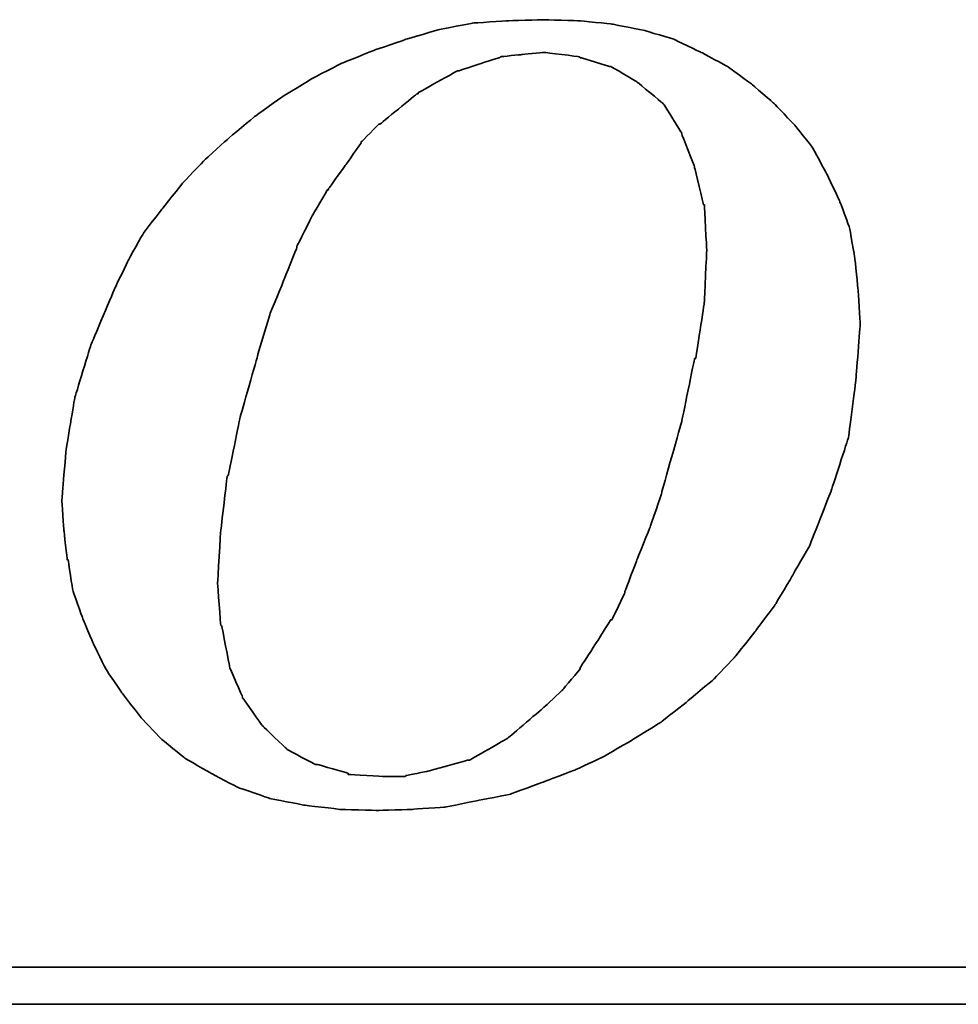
# Model space of a CAD drawing. Extents: x 26 to 247, y 51 to 173.
# Tile 35 of 50: x 180.57 to 184.09, y 119.98 to 123.67. Entities that reach past the tile are written whole.
import ezdxf

# ---------------------------------------------------------------- set-up
doc = ezdxf.new("R2010")
doc.units = 0
doc.header["$MEASUREMENT"] = 0
doc.layers.add('DIM', color=4, linetype='CONTINUOUS')
doc.layers.add('layer 1', color=7, linetype='CONTINUOUS')

# ---------------------------------------------------------------- blocks, each defined once
blk = doc.blocks.new('TBI MOTION logo(完整正式版)')
at = {"layer": 'layer 1', "color": 22, "lineweight": 35}
for points, knots in [([(-11.34375, -6.98375), (-11.34375, -6.98375), (-10.91375, -7.43875), (-10.91375, -7.43875), (-10.91375, -7.43875), (-10.91375, -7.43875), (-10.38625, -7.87125), (-10.38625, -7.87125), (-10.38625, -7.87125), (-10.38625, -7.87125), (-9.81125, -8.20375), (-9.81125, -8.20375), (-9.81125, -8.20375), (-9.81125, -8.20375), (-9.21125, -8.51875), (-9.21125, -8.51875), (-9.21125, -8.51875), (-9.21125, -8.51875), (-8.51625, -8.75875), (-8.51625, -8.75875), (-8.51625, -8.75875), (-8.51625, -8.75875), (-7.77125, -8.90375), (-7.77125, -8.90375), (-7.77125, -8.90375), (-7.77125, -8.90375), (-6.97875, -8.99875), (-6.97875, -8.99875), (-6.97875, -8.99875), (-6.97875, -8.99875), (-6.14125, -9.02375), (-6.14125, -9.02375), (-6.14125, -9.02375), (-6.14125, -9.02375), (-5.37125, -8.99875), (-5.37125, -8.99875), (-5.37125, -8.99875), (-5.37125, -8.99875), (-4.65375, -8.94875), (-4.65375, -8.94875), (-4.65375, -8.94875), (-4.65375, -8.94875), (-3.93375, -8.80625), (-3.93375, -8.80625), (-3.93375, -8.80625), (-3.93375, -8.80625), (-3.21375, -8.66375), (-3.21375, -8.66375), (-3.21375, -8.66375), (-3.21375, -8.66375), (-2.49375, -8.39875), (-2.49375, -8.39875), (-2.49375, -8.39875), (-2.49375, -8.39875), (-1.79875, -8.13375), (-1.79875, -8.13375), (-1.79875, -8.13375), (-1.79875, -8.13375), (-1.17375, -7.84375), (-1.17375, -7.84375), (-1.17375, -7.84375), (-1.17375, -7.84375), (-0.52375, -7.46375), (-0.52375, -7.46375), (-0.52375, -7.46375), (-0.52375, -7.46375), (0.10124, -7.07875), (0.10124, -7.07875), (0.10124, -7.07875), (0.10124, -7.07875), (0.67625, -6.62375), (0.67625, -6.62375), (0.67625, -6.62375), (0.67625, -6.62375), (1.24874, -6.14375), (1.24874, -6.14375), (1.24874, -6.14375), (1.24874, -6.14375), (1.72874, -5.64125), (1.72874, -5.64125), (1.72874, -5.64125), (1.72874, -5.64125), (2.18624, -5.06375), (2.18624, -5.06375), (2.18624, -5.06375), (2.18624, -5.06375), (2.61625, -4.48874), (2.61625, -4.48874), (2.61625, -4.48874), (2.61625, -4.48874), (3.00125, -3.83874), (3.00125, -3.83874), (3.00125, -3.83874), (3.00125, -3.83874), (3.36124, -3.21374), (3.36124, -3.21374), (3.36124, -3.21374), (3.36124, -3.21374), (3.84374, -1.99125), (3.84374, -1.99125), (3.84374, -1.99125), (3.84374, -1.99125), (4.22625, -0.81875), (4.22625, -0.81875), (4.22625, -0.81875), (4.22625, -0.81875), (4.39125, 0.45624), (4.39125, 0.45624), (4.39125, 0.45624), (4.39125, 0.45624), (4.48874, 1.70124), (4.48874, 1.70124), (4.48874, 1.70124), (4.48874, 1.70124), (4.43874, 2.44625), (4.43874, 2.44625), (4.43874, 2.44625), (4.43874, 2.44625), (4.36874, 3.14125), (4.36874, 3.14125), (4.36874, 3.14125), (4.36874, 3.14125), (4.25125, 3.81125), (4.25125, 3.81125), (4.25125, 3.81125), (4.25125, 3.81125), (4.03124, 4.41125), (4.03124, 4.41125), (4.03124, 4.41125), (4.03124, 4.41125), (3.74374, 5.01125), (3.74374, 5.01125), (3.74374, 5.01125), (3.74374, 5.01125), (3.43124, 5.58875), (3.43124, 5.58875), (3.43124, 5.58875), (3.43124, 5.58875), (3.02625, 6.09125), (3.02625, 6.09125), (3.02625, 6.09125), (3.02625, 6.09125), (2.59374, 6.54875), (2.59374, 6.54875), (2.59374, 6.54875), (2.59374, 6.54875), (2.09124, 6.98125), (2.09124, 6.98125), (2.09124, 6.98125), (2.09124, 6.98125), (1.56124, 7.36625), (1.56124, 7.36625), (1.56124, 7.36625), (1.56124, 7.36625), (0.98624, 7.67625), (0.98624, 7.67625), (0.98624, 7.67625), (0.98624, 7.67625), (0.38624, 7.96375), (0.38624, 7.96375), (0.38624, 7.96375), (0.38624, 7.96375), (-0.25875, 8.15625), (-0.25875, 8.15625), (-0.25875, 8.15625), (-0.25875, 8.15625), (-0.98125, 8.30125), (-0.98125, 8.30125), (-0.98125, 8.30125), (-0.98125, 8.30125), (-1.70124, 8.37125), (-1.70124, 8.37125), (-1.70124, 8.37125), (-1.70124, 8.37125), (-2.49375, 8.39624), (-2.49375, 8.39624), (-2.49375, 8.39624), (-2.49375, 8.39624), (-3.28625, 8.37125), (-3.28625, 8.37125), (-3.28625, 8.37125), (-3.28625, 8.37125), (-4.05125, 8.32125), (-4.05125, 8.32125), (-4.05125, 8.32125), (-4.05125, 8.32125), (-4.77375, 8.18125), (-4.77375, 8.18125), (-4.77375, 8.18125), (-4.77375, 8.18125), (-5.51625, 7.96375), (-5.51625, 7.96375), (-5.51625, 7.96375), (-5.51625, 7.96375), (-6.21125, 7.72625), (-6.21125, 7.72625), (-6.21125, 7.72625), (-6.21125, 7.72625), (-6.92875, 7.43625), (-6.92875, 7.43625), (-6.92875, 7.43625), (-6.92875, 7.43625), (-7.57875, 7.10125), (-7.57875, 7.10125), (-7.57875, 7.10125), (-7.57875, 7.10125), (-8.24875, 6.69125), (-8.24875, 6.69125), (-8.24875, 6.69125), (-8.24875, 6.69125), (-8.84875, 6.26125), (-8.84875, 6.26125), (-8.84875, 6.26125), (-8.84875, 6.26125), (-9.42625, 5.78125), (-9.42625, 5.78125), (-9.42625, 5.78125), (-9.42625, 5.78125), (-9.95375, 5.30125), (-9.95375, 5.30125), (-9.95375, 5.30125), (-9.95375, 5.30125), (-10.43375, 4.79624), (-10.43375, 4.79624), (-10.43375, 4.79624), (-10.43375, 4.79624), (-10.88875, 4.22125), (-10.88875, 4.22125), (-10.88875, 4.22125), (-10.88875, 4.22125), (-11.29875, 3.69375), (-11.29875, 3.69375), (-11.29875, 3.69375), (-11.29875, 3.69375), (-11.63375, 3.09125), (-11.63375, 3.09125), (-11.63375, 3.09125), (-11.63375, 3.09125), (-11.91875, 2.49625), (-11.91875, 2.49625), (-11.91875, 2.49625), (-11.91875, 2.49625), (-12.44875, 1.24625), (-12.44875, 1.24625), (-12.44875, 1.24625), (-12.44875, 1.24625), (-12.80875, 0.06874), (-12.80875, 0.06874), (-12.80875, 0.06874), (-12.80875, 0.06874), (-12.99875, -1.07875), (-12.99875, -1.07875), (-12.99875, -1.07875), (-12.99875, -1.07875), (-13.09375, -2.18375), (-13.09375, -2.18375), (-13.09375, -2.18375), (-13.09375, -2.18375), (-13.04875, -2.85375), (-13.04875, -2.85375), (-13.04875, -2.85375), (-13.04875, -2.85375), (-12.97375, -3.50375), (-12.97375, -3.50375), (-12.97375, -3.50375), (-12.97375, -3.50375), (-12.95375, -3.50375), (-12.95375, -3.50375), (-12.95375, -3.50375), (-12.95375, -3.50375), (-12.85375, -4.17375), (-12.85375, -4.17375), (-12.85375, -4.17375), (-12.85375, -4.17375), (-12.63875, -4.77624), (-12.63875, -4.77624), (-12.63875, -4.77624), (-12.63875, -4.77624), (-12.39875, -5.35125), (-12.39875, -5.35125), (-12.39875, -5.35125), (-12.39875, -5.35125), (-12.11375, -5.92875), (-12.11375, -5.92875), (-12.11375, -5.92875), (-12.11375, -5.92875), (-11.75375, -6.45375), (-11.75375, -6.45375), (-11.75375, -6.45375), (-11.75375, -6.45375), (-11.34375, -6.98375), (-11.34375, -6.98375)], [0, 0, 0, 0, 0.01369863, 0.01369863, 0.01369863, 0.01369864, 0.02739726, 0.02739726, 0.02739726, 0.02739727, 0.04109589, 0.04109589, 0.04109589, 0.0410959, 0.05479452, 0.05479452, 0.05479452, 0.05479453, 0.06849315, 0.06849315, 0.06849315, 0.06849316, 0.08219178, 0.08219178, 0.08219178, 0.08219179, 0.09589041, 0.09589041, 0.09589041, 0.09589042, 0.10958904, 0.10958904, 0.10958904, 0.10958905, 0.12328767, 0.12328767, 0.12328767, 0.12328768, 0.1369863, 0.1369863, 0.1369863, 0.13698631, 0.15068493, 0.15068493, 0.15068493, 0.15068494, 0.16438356, 0.16438356, 0.16438356, 0.16438357, 0.17808219, 0.17808219, 0.17808219, 0.1780822, 0.19178082, 0.19178082, 0.19178082, 0.19178083, 0.20547945, 0.20547945, 0.20547945, 0.20547946, 0.21917808, 0.21917808, 0.21917808, 0.21917809, 0.23287671, 0.23287671, 0.23287671, 0.23287672, 0.24657534, 0.24657534, 0.24657534, 0.24657535, 0.26027397, 0.26027397, 0.26027397, 0.26027398, 0.2739726, 0.2739726, 0.2739726, 0.27397261, 0.28767123, 0.28767123, 0.28767123, 0.28767124, 0.30136986, 0.30136986, 0.30136986, 0.30136987, 0.31506849, 0.31506849, 0.31506849, 0.3150685, 0.32876712, 0.32876712, 0.32876712, 0.32876713, 0.34246575, 0.34246575, 0.34246575, 0.34246576, 0.35616438, 0.35616438, 0.35616438, 0.35616439, 0.36986301, 0.36986301, 0.36986301, 0.36986302, 0.38356164, 0.38356164, 0.38356164, 0.38356165, 0.39726027, 0.39726027, 0.39726027, 0.39726028, 0.4109589, 0.4109589, 0.4109589, 0.41095891, 0.42465753, 0.42465753, 0.42465753, 0.42465754, 0.43835616, 0.43835616, 0.43835616, 0.43835617, 0.45205479, 0.45205479, 0.45205479, 0.4520548, 0.46575342, 0.46575342, 0.46575342, 0.46575343, 0.47945205, 0.47945205, 0.47945205, 0.47945206, 0.49315068, 0.49315068, 0.49315068, 0.49315069, 0.50684932, 0.50684932, 0.50684932, 0.50684933, 0.52054795, 0.52054795, 0.52054795, 0.52054796, 0.53424658, 0.53424658, 0.53424658, 0.53424659, 0.54794521, 0.54794521, 0.54794521, 0.54794522, 0.56164384, 0.56164384, 0.56164384, 0.56164385, 0.57534247, 0.57534247, 0.57534247, 0.57534248, 0.5890411, 0.5890411, 0.5890411, 0.58904111, 0.60273973, 0.60273973, 0.60273973, 0.60273974, 0.61643836, 0.61643836, 0.61643836, 0.61643837, 0.63013699, 0.63013699, 0.63013699, 0.630137, 0.64383562, 0.64383562, 0.64383562, 0.64383563, 0.65753425, 0.65753425, 0.65753425, 0.65753426, 0.67123288, 0.67123288, 0.67123288, 0.67123289, 0.68493151, 0.68493151, 0.68493151, 0.68493152, 0.69863014, 0.69863014, 0.69863014, 0.69863015, 0.71232877, 0.71232877, 0.71232877, 0.71232878, 0.7260274, 0.7260274, 0.7260274, 0.72602741, 0.73972603, 0.73972603, 0.73972603, 0.73972604, 0.75342466, 0.75342466, 0.75342466, 0.75342467, 0.76712329, 0.76712329, 0.76712329, 0.7671233, 0.78082192, 0.78082192, 0.78082192, 0.78082193, 0.79452055, 0.79452055, 0.79452055, 0.79452056, 0.80821918, 0.80821918, 0.80821918, 0.80821919, 0.82191781, 0.82191781, 0.82191781, 0.82191782, 0.83561644, 0.83561644, 0.83561644, 0.83561645, 0.84931507, 0.84931507, 0.84931507, 0.84931508, 0.8630137, 0.8630137, 0.8630137, 0.86301371, 0.87671233, 0.87671233, 0.87671233, 0.87671234, 0.89041096, 0.89041096, 0.89041096, 0.89041097, 0.90410959, 0.90410959, 0.90410959, 0.9041096, 0.91780822, 0.91780822, 0.91780822, 0.91780823, 0.93150685, 0.93150685, 0.93150685, 0.93150686, 0.94520548, 0.94520548, 0.94520548, 0.94520549, 0.95890411, 0.95890411, 0.95890411, 0.95890412, 0.97260274, 0.97260274, 0.97260274, 0.97260275, 0.98630137, 0.98630137, 0.98630137, 0.98630138, 1, 1, 1, 1]), ([(-8.77875, 1.03124), (-8.77875, 1.03124), (-8.51625, 1.89625), (-8.51625, 1.89625), (-8.51625, 1.89625), (-8.51625, 1.89625), (-8.20375, 2.66375), (-8.20375, 2.66375), (-8.20375, 2.66375), (-8.20375, 2.66375), (-7.91625, 3.38125), (-7.91625, 3.38125), (-7.91625, 3.38125), (-7.91625, 3.38125), (-7.91625, 3.40624), (-7.91625, 3.40624), (-7.91625, 3.40624), (-7.91625, 3.40624), (-7.57875, 4.07624), (-7.57875, 4.07624), (-7.57875, 4.07624), (-7.57875, 4.07624), (-7.24375, 4.65125), (-7.24375, 4.65125), (-7.24375, 4.65125), (-7.24375, 4.65125), (-7.21875, 4.65125), (-7.21875, 4.65125), (-7.21875, 4.65125), (-7.21875, 4.65125), (-7.21875, 4.67624), (-7.21875, 4.67624), (-7.21875, 4.67624), (-7.21875, 4.67624), (-6.83625, 5.20375), (-6.83625, 5.20375), (-6.83625, 5.20375), (-6.83625, 5.20375), (-6.49875, 5.68625), (-6.49875, 5.68625), (-6.49875, 5.68625), (-6.49875, 5.68625), (-6.49875, 5.70625), (-6.49875, 5.70625), (-6.49875, 5.70625), (-6.49875, 5.70625), (-6.11625, 6.09125), (-6.11625, 6.09125), (-6.11625, 6.09125), (-6.11625, 6.09125), (-6.09125, 6.09125), (-6.09125, 6.09125), (-6.09125, 6.09125), (-6.09125, 6.09125), (-5.27375, 6.76625), (-5.27375, 6.76625), (-5.27375, 6.76625), (-5.27375, 6.76625), (-5.24875, 6.76625), (-5.24875, 6.76625), (-5.24875, 6.76625), (-5.24875, 6.76625), (-5.24875, 6.78625), (-5.24875, 6.78625), (-5.24875, 6.78625), (-5.24875, 6.78625), (-4.38875, 7.26624), (-4.38875, 7.26624), (-4.38875, 7.26624), (-4.38875, 7.26624), (-4.36125, 7.26624), (-4.36125, 7.26624), (-4.36125, 7.26624), (-4.36125, 7.26624), (-3.93375, 7.41125), (-3.93375, 7.41125), (-3.93375, 7.41125), (-3.93375, 7.41125), (-3.47375, 7.55625), (-3.47375, 7.55625), (-3.47375, 7.55625), (-3.47375, 7.55625), (-3.45375, 7.55625), (-3.45375, 7.55625), (-3.45375, 7.55625), (-3.45375, 7.55625), (-3.42875, 7.58124), (-3.42875, 7.58124), (-3.42875, 7.58124), (-3.42875, 7.58124), (-2.97375, 7.62625), (-2.97375, 7.62625), (-2.97375, 7.62625), (-2.97375, 7.62625), (-2.49375, 7.67625), (-2.49375, 7.67625), (-2.49375, 7.67625), (-2.49375, 7.67625), (-2.46875, 7.67625), (-2.46875, 7.67625), (-2.46875, 7.67625), (-2.46875, 7.67625), (-1.70124, 7.58124), (-1.70124, 7.58124), (-1.70124, 7.58124), (-1.70124, 7.58124), (-1.67875, 7.55625), (-1.67875, 7.55625), (-1.67875, 7.55625), (-1.67875, 7.55625), (-1.65375, 7.55625), (-1.65375, 7.55625), (-1.65375, 7.55625), (-1.65375, 7.55625), (-1.03125, 7.36625), (-1.03125, 7.36625), (-1.03125, 7.36625), (-1.03125, 7.36625), (-1.00625, 7.36625), (-1.00625, 7.36625), (-1.00625, 7.36625), (-1.00625, 7.36625), (-0.43124, 7.02624), (-0.43124, 7.02624), (-0.43124, 7.02624), (-0.43124, 7.02624), (-0.40625, 7.00624), (-0.40625, 7.00624), (-0.40625, 7.00624), (-0.40625, 7.00624), (0.12124, 6.57124), (0.12124, 6.57124), (0.12124, 6.57124), (0.12124, 6.57124), (0.14624, 6.54875), (0.14624, 6.54875), (0.14624, 6.54875), (0.14624, 6.54875), (0.17124, 6.52375), (0.17124, 6.52375), (0.17124, 6.52375), (0.17124, 6.52375), (0.55625, 5.89875), (0.55625, 5.89875), (0.55625, 5.89875), (0.55625, 5.89875), (0.55625, 5.87625), (0.55625, 5.87625), (0.55625, 5.87625), (0.55625, 5.87625), (0.84124, 5.15625), (0.84124, 5.15625), (0.84124, 5.15625), (0.84124, 5.15625), (0.84124, 5.13125), (0.84124, 5.13125), (0.84124, 5.13125), (0.84124, 5.13125), (1.03624, 4.31875), (1.03624, 4.31875), (1.03624, 4.31875), (1.03624, 4.31875), (1.05624, 4.31875), (1.05624, 4.31875), (1.05624, 4.31875), (1.05624, 4.31875), (1.05624, 4.29125), (1.05624, 4.29125), (1.05624, 4.29125), (1.05624, 4.29125), (1.10625, 3.33125), (1.10625, 3.33125), (1.10625, 3.33125), (1.10625, 3.33125), (1.10625, 3.30875), (1.10625, 3.30875), (1.10625, 3.30875), (1.10625, 3.30875), (1.05624, 2.20624), (1.05624, 2.20624), (1.05624, 2.20624), (1.05624, 2.20624), (1.05624, 2.18124), (1.05624, 2.18124), (1.05624, 2.18124), (1.05624, 2.18124), (0.86624, 0.93624), (0.86624, 0.93624), (0.86624, 0.93624), (0.86624, 0.93624), (0.84124, 0.93624), (0.84124, 0.93624), (0.84124, 0.93624), (0.84124, 0.93624), (0.55625, -0.45874), (0.55625, -0.45874), (0.55625, -0.45874), (0.55625, -0.45874), (0.12124, -1.99125), (0.12124, -1.99125), (0.12124, -1.99125), (0.12124, -1.99125), (0.12124, -2.01874), (0.12124, -2.01874), (0.12124, -2.01874), (0.12124, -2.01874), (-0.13874, -2.78375), (-0.13874, -2.78375), (-0.13874, -2.78375), (-0.13874, -2.78375), (-0.43124, -3.50375), (-0.43124, -3.50375), (-0.43124, -3.50375), (-0.43124, -3.50375), (-0.69375, -4.19875), (-0.69375, -4.19875), (-0.69375, -4.19875), (-0.69375, -4.19875), (-0.69375, -4.22375), (-0.69375, -4.22375), (-0.69375, -4.22375), (-0.69375, -4.22375), (-0.98125, -4.82374), (-0.98125, -4.82374), (-0.98125, -4.82374), (-0.98125, -4.82374), (-1.00625, -4.82374), (-1.00625, -4.82374), (-1.00625, -4.82374), (-1.00625, -4.82374), (-1.33875, -5.35125), (-1.33875, -5.35125), (-1.33875, -5.35125), (-1.33875, -5.35125), (-1.67875, -5.87875), (-1.67875, -5.87875), (-1.67875, -5.87875), (-1.67875, -5.87875), (-1.67875, -5.90375), (-1.67875, -5.90375), (-1.67875, -5.90375), (-1.67875, -5.90375), (-2.05875, -6.35875), (-2.05875, -6.35875), (-2.05875, -6.35875), (-2.05875, -6.35875), (-2.08375, -6.38375), (-2.08375, -6.38375), (-2.08375, -6.38375), (-2.08375, -6.38375), (-2.46875, -6.74375), (-2.46875, -6.74375), (-2.46875, -6.74375), (-2.46875, -6.74375), (-3.25875, -7.41625), (-3.25875, -7.41625), (-3.25875, -7.41625), (-3.25875, -7.41625), (-3.28625, -7.43875), (-3.28625, -7.43875), (-3.28625, -7.43875), (-3.28625, -7.43875), (-4.12375, -7.91875), (-4.12375, -7.91875), (-4.12375, -7.91875), (-4.12375, -7.91875), (-4.14875, -7.91875), (-4.14875, -7.91875), (-4.14875, -7.91875), (-4.14875, -7.91875), (-4.17125, -7.91875), (-4.17125, -7.91875), (-4.17125, -7.91875), (-4.17125, -7.91875), (-5.03375, -8.15875), (-5.03375, -8.15875), (-5.03375, -8.15875), (-5.03375, -8.15875), (-5.51625, -8.25625), (-5.51625, -8.25625), (-5.51625, -8.25625), (-5.51625, -8.25625), (-5.54125, -8.27875), (-5.54125, -8.27875), (-5.54125, -8.27875), (-5.54125, -8.27875), (-5.56375, -8.27875), (-5.56375, -8.27875), (-5.56375, -8.27875), (-5.56375, -8.27875), (-5.99625, -8.27875), (-5.99625, -8.27875), (-5.99625, -8.27875), (-5.99625, -8.27875), (-6.76375, -8.23125), (-6.76375, -8.23125), (-6.76375, -8.23125), (-6.76375, -8.23125), (-6.78875, -8.23125), (-6.78875, -8.23125), (-6.78875, -8.23125), (-6.78875, -8.23125), (-6.78875, -8.20375), (-6.78875, -8.20375), (-6.78875, -8.20375), (-6.78875, -8.20375), (-7.45875, -8.01375), (-7.45875, -8.01375), (-7.45875, -8.01375), (-7.45875, -8.01375), (-7.48375, -8.01375), (-7.48375, -8.01375), (-7.48375, -8.01375), (-7.48375, -8.01375), (-7.50875, -8.01375), (-7.50875, -8.01375), (-7.50875, -8.01375), (-7.50875, -8.01375), (-8.13125, -7.67875), (-8.13125, -7.67875), (-8.13125, -7.67875), (-8.13125, -7.67875), (-8.15625, -7.65375), (-8.15625, -7.65375), (-8.15625, -7.65375), (-8.15625, -7.65375), (-8.65875, -7.17375), (-8.65875, -7.17375), (-8.65875, -7.17375), (-8.65875, -7.17375), (-8.68375, -7.14875), (-8.68375, -7.14875), (-8.68375, -7.14875), (-8.68375, -7.14875), (-9.08875, -6.57375), (-9.08875, -6.57375), (-9.08875, -6.57375), (-9.08875, -6.57375), (-9.11375, -6.54875), (-9.11375, -6.54875), (-9.11375, -6.54875), (-9.11375, -6.54875), (-9.11375, -6.52875), (-9.11375, -6.52875), (-9.11375, -6.52875), (-9.11375, -6.52875), (-9.40375, -5.85375), (-9.40375, -5.85375), (-9.40375, -5.85375), (-9.40375, -5.85375), (-9.40375, -5.82875), (-9.40375, -5.82875), (-9.40375, -5.82875), (-9.40375, -5.82875), (-9.56875, -4.96875), (-9.56875, -4.96875), (-9.56875, -4.96875), (-9.56875, -4.96875), (-9.59375, -4.94375), (-9.59375, -4.94375), (-9.59375, -4.94375), (-9.59375, -4.94375), (-9.66375, -4.03375), (-9.66375, -4.03375), (-9.66375, -4.03375), (-9.66375, -4.03375), (-9.66375, -4.00875), (-9.66375, -4.00875), (-9.66375, -4.00875), (-9.66375, -4.00875), (-9.59375, -2.85375), (-9.59375, -2.85375), (-9.59375, -2.85375), (-9.59375, -2.85375), (-9.45125, -1.65875), (-9.45125, -1.65875), (-9.45125, -1.65875), (-9.45125, -1.65875), (-9.42625, -1.63375), (-9.42625, -1.63375), (-9.42625, -1.63375), (-9.42625, -1.63375), (-9.16125, -0.33875), (-9.16125, -0.33875), (-9.16125, -0.33875), (-9.16125, -0.33875), (-8.77875, 1.00624), (-8.77875, 1.00624), (-8.77875, 1.00624), (-8.77875, 1.00624), (-8.77875, 1.03124), (-8.77875, 1.03124)], [0, 0, 0, 0, 0.01020408, 0.01020408, 0.01020408, 0.01020409, 0.02040816, 0.02040816, 0.02040816, 0.02040817, 0.03061224, 0.03061224, 0.03061224, 0.03061225, 0.04081633, 0.04081633, 0.04081633, 0.04081634, 0.05102041, 0.05102041, 0.05102041, 0.05102042, 0.06122449, 0.06122449, 0.06122449, 0.0612245, 0.07142857, 0.07142857, 0.07142857, 0.07142858, 0.08163265, 0.08163265, 0.08163265, 0.08163266, 0.09183673, 0.09183673, 0.09183673, 0.09183674, 0.10204082, 0.10204082, 0.10204082, 0.10204083, 0.1122449, 0.1122449, 0.1122449, 0.11224491, 0.12244898, 0.12244898, 0.12244898, 0.12244899, 0.13265306, 0.13265306, 0.13265306, 0.13265307, 0.14285714, 0.14285714, 0.14285714, 0.14285715, 0.15306122, 0.15306122, 0.15306122, 0.15306123, 0.16326531, 0.16326531, 0.16326531, 0.16326532, 0.17346939, 0.17346939, 0.17346939, 0.1734694, 0.18367347, 0.18367347, 0.18367347, 0.18367348, 0.19387755, 0.19387755, 0.19387755, 0.19387756, 0.20408163, 0.20408163, 0.20408163, 0.20408164, 0.21428571, 0.21428571, 0.21428571, 0.21428572, 0.2244898, 0.2244898, 0.2244898, 0.22448981, 0.23469388, 0.23469388, 0.23469388, 0.23469389, 0.24489796, 0.24489796, 0.24489796, 0.24489797, 0.25510204, 0.25510204, 0.25510204, 0.25510205, 0.26530612, 0.26530612, 0.26530612, 0.26530613, 0.2755102, 0.2755102, 0.2755102, 0.27551021, 0.28571429, 0.28571429, 0.28571429, 0.2857143, 0.29591837, 0.29591837, 0.29591837, 0.29591838, 0.30612245, 0.30612245, 0.30612245, 0.30612246, 0.31632653, 0.31632653, 0.31632653, 0.31632654, 0.32653061, 0.32653061, 0.32653061, 0.32653062, 0.33673469, 0.33673469, 0.33673469, 0.3367347, 0.34693878, 0.34693878, 0.34693878, 0.34693879, 0.35714286, 0.35714286, 0.35714286, 0.35714287, 0.36734694, 0.36734694, 0.36734694, 0.36734695, 0.37755102, 0.37755102, 0.37755102, 0.37755103, 0.3877551, 0.3877551, 0.3877551, 0.38775511, 0.39795918, 0.39795918, 0.39795918, 0.39795919, 0.40816327, 0.40816327, 0.40816327, 0.40816328, 0.41836735, 0.41836735, 0.41836735, 0.41836736, 0.42857143, 0.42857143, 0.42857143, 0.42857144, 0.43877551, 0.43877551, 0.43877551, 0.43877552, 0.44897959, 0.44897959, 0.44897959, 0.4489796, 0.45918367, 0.45918367, 0.45918367, 0.45918368, 0.46938776, 0.46938776, 0.46938776, 0.46938777, 0.47959184, 0.47959184, 0.47959184, 0.47959185, 0.48979592, 0.48979592, 0.48979592, 0.48979593, 0.5, 0.5, 0.5, 0.50000001, 0.51020408, 0.51020408, 0.51020408, 0.51020409, 0.52040816, 0.52040816, 0.52040816, 0.52040817, 0.53061224, 0.53061224, 0.53061224, 0.53061225, 0.54081633, 0.54081633, 0.54081633, 0.54081634, 0.55102041, 0.55102041, 0.55102041, 0.55102042, 0.56122449, 0.56122449, 0.56122449, 0.5612245, 0.57142857, 0.57142857, 0.57142857, 0.57142858, 0.58163265, 0.58163265, 0.58163265, 0.58163266, 0.59183673, 0.59183673, 0.59183673, 0.59183674, 0.60204082, 0.60204082, 0.60204082, 0.60204083, 0.6122449, 0.6122449, 0.6122449, 0.61224491, 0.62244898, 0.62244898, 0.62244898, 0.62244899, 0.63265306, 0.63265306, 0.63265306, 0.63265307, 0.64285714, 0.64285714, 0.64285714, 0.64285715, 0.65306122, 0.65306122, 0.65306122, 0.65306123, 0.66326531, 0.66326531, 0.66326531, 0.66326532, 0.67346939, 0.67346939, 0.67346939, 0.6734694, 0.68367347, 0.68367347, 0.68367347, 0.68367348, 0.69387755, 0.69387755, 0.69387755, 0.69387756, 0.70408163, 0.70408163, 0.70408163, 0.70408164, 0.71428571, 0.71428571, 0.71428571, 0.71428572, 0.7244898, 0.7244898, 0.7244898, 0.72448981, 0.73469388, 0.73469388, 0.73469388, 0.73469389, 0.74489796, 0.74489796, 0.74489796, 0.74489797, 0.75510204, 0.75510204, 0.75510204, 0.75510205, 0.76530612, 0.76530612, 0.76530612, 0.76530613, 0.7755102, 0.7755102, 0.7755102, 0.77551021, 0.78571429, 0.78571429, 0.78571429, 0.7857143, 0.79591837, 0.79591837, 0.79591837, 0.79591838, 0.80612245, 0.80612245, 0.80612245, 0.80612246, 0.81632653, 0.81632653, 0.81632653, 0.81632654, 0.82653061, 0.82653061, 0.82653061, 0.82653062, 0.83673469, 0.83673469, 0.83673469, 0.8367347, 0.84693878, 0.84693878, 0.84693878, 0.84693879, 0.85714286, 0.85714286, 0.85714286, 0.85714287, 0.86734694, 0.86734694, 0.86734694, 0.86734695, 0.87755102, 0.87755102, 0.87755102, 0.87755103, 0.8877551, 0.8877551, 0.8877551, 0.88775511, 0.89795918, 0.89795918, 0.89795918, 0.89795919, 0.90816327, 0.90816327, 0.90816327, 0.90816328, 0.91836735, 0.91836735, 0.91836735, 0.91836736, 0.92857143, 0.92857143, 0.92857143, 0.92857144, 0.93877551, 0.93877551, 0.93877551, 0.93877552, 0.94897959, 0.94897959, 0.94897959, 0.9489796, 0.95918367, 0.95918367, 0.95918367, 0.95918368, 0.96938776, 0.96938776, 0.96938776, 0.96938777, 0.97959184, 0.97959184, 0.97959184, 0.97959185, 0.98979592, 0.98979592, 0.98979592, 0.98979593, 1, 1, 1, 1]), ([(75.90875, -9.47875), (75.90875, -9.47875), (75.90875, -12.28625), (75.90875, -12.28625), (75.90875, -12.28625), (75.90875, -12.28625), (75.90875, -12.47875), (75.90875, -12.47875), (75.90875, -12.47875), (75.90875, -12.47875), (75.71625, -12.47875), (75.71625, -12.47875), (75.71625, -12.47875), (75.71625, -12.47875), (-88.32875, -12.47875), (-88.32875, -12.47875), (-88.32875, -12.47875), (-88.32875, -12.47875), (-88.32875, -13.29375), (-88.32875, -13.29375), (-88.32875, -13.29375), (-88.32875, -13.29375), (82.89125, -13.29375), (82.89125, -13.29375), (82.89125, -13.29375), (82.89125, -13.29375), (75.90875, -9.47875), (75.90875, -9.47875)], [0, 0, 0, 0, 0.14285714, 0.14285714, 0.14285714, 0.14285715, 0.28571429, 0.28571429, 0.28571429, 0.2857143, 0.42857143, 0.42857143, 0.42857143, 0.42857144, 0.57142857, 0.57142857, 0.57142857, 0.57142858, 0.71428571, 0.71428571, 0.71428571, 0.71428572, 0.85714286, 0.85714286, 0.85714286, 0.85714287, 1, 1, 1, 1])]:
    blk.add_open_spline(points, degree=3, knots=knots, dxfattribs=at)

msp = doc.modelspace()

# ---------------------------------------------------------------- block references
at = {"layer": 'DIM', "color": 0, "xscale": 0.1702727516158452, "yscale": 0.1702727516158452, "zscale": 0.1702727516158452}
msp.add_blockref('TBI MOTION logo(完整正式版)', (182.95452, 122.24518), dxfattribs=at)

doc.saveas('drawing.dxf')
